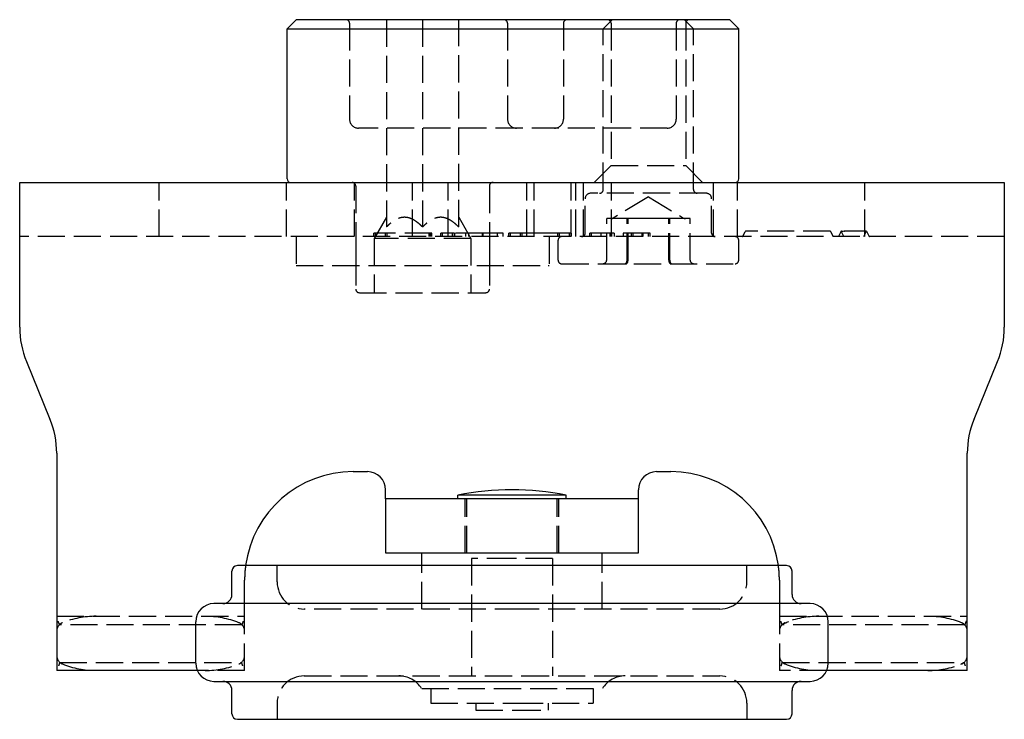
# Model space of a CAD drawing. Header units: millimetres. Extents: x -168 to 186, y -85 to 278.
# Tile 135 of 162: x 91 to 146, y 160 to 199. Entities that reach past the tile are written whole.
import ezdxf

# ---------------------------------------------------------------- set-up
doc = ezdxf.new("R2010")
doc.units = ezdxf.units.MM
doc.header["$LTSCALE"] = 10
doc.linetypes.add('ALLCAD_Strich', pattern=[0.2, 0.15, -0.05])
doc.layers.add('BESCH_KONT_sich_schn_grun_2d', color=10, linetype='Continuous')

msp = doc.modelspace()

# ---------------------------------------------------------------- linework, layer by layer
at = {"layer": 'BESCH_KONT_sich_schn_grun_2d', "linetype": 'Continuous'}
for p, q in [((106.315, 198.627), (105.815, 198.127)), ((130.315, 198.627), (106.315, 198.627)), ((130.315, 198.627), (130.815, 198.127)), ((105.815, 189.827), (105.815, 198.127)), ((105.815, 198.127), (130.815, 198.127)), ((130.815, 189.827), (130.815, 198.127)), ((91.015, 189.627), (145.515, 189.627)), ((91.015, 186.127), (91.015, 189.627)), ((145.515, 189.627), (145.515, 186.127)), ((91.015, 181.612), (91.015, 186.127)), ((145.515, 186.127), (145.515, 181.612)), ((91.389, 179.715), (92.691, 176.538)), ((143.839, 176.538), (145.141, 179.715)), ((93.065, 174.642), (93.065, 166.127)), ((143.465, 166.127), (143.465, 174.642)), ((109.465, 173.627), (110.265, 173.627)), ((126.265, 173.627), (127.065, 173.627)), ((111.265, 172.127), (111.265, 172.627)), ((115.265, 172.127), (115.265, 172.327)), ((121.265, 172.327), (115.265, 172.327)), ((121.265, 172.127), (121.265, 172.327)), ((125.265, 172.127), (125.265, 172.627)), ((111.265, 172.127), (111.265, 169.127)), ((125.265, 172.127), (111.265, 172.127)), ((125.265, 169.127), (125.265, 172.127)), ((111.265, 169.127), (125.265, 169.127)), ((113.265, 168.427), (113.265, 169.127)), ((123.265, 168.427), (123.265, 169.127)), ((103.083, 168.427), (103.065, 168.427)), ((133.465, 168.427), (103.083, 168.427)), ((102.765, 166.827), (102.765, 168.127)), ((133.765, 166.827), (133.765, 168.127)), ((101.784, 166.327), (101.765, 166.327)), ((134.765, 166.327), (101.784, 166.327)), ((93.065, 166.127), (93.065, 162.627)), ((143.465, 162.627), (143.465, 166.127)), ((100.765, 163.027), (100.765, 165.327)), ((135.765, 163.027), (135.765, 165.327)), ((100.848, 162.627), (93.065, 162.627)), ((143.465, 162.627), (135.682, 162.627)), ((101.765, 162.027), (101.784, 162.027)), ((101.784, 162.027), (134.765, 162.027)), ((102.765, 160.227), (102.765, 161.527)), ((133.765, 160.227), (133.765, 161.527)), ((103.065, 159.927), (103.083, 159.927)), ((103.083, 159.927), (133.465, 159.927))]:
    msp.add_line(p, q, dxfattribs=at)
at = {"layer": 'BESCH_KONT_sich_schn_grun_2d', "linetype": 'ALLCAD_Strich'}
for p, q in [((109.273, 198.427), (109.273, 193.127)), ((111.315, 198.627), (111.315, 187.16)), ((113.315, 198.627), (113.315, 187.16)), ((115.315, 187.16), (115.315, 198.627)), ((118.015, 198.427), (118.015, 193.127)), ((121.115, 198.427), (121.115, 193.127)), ((123.815, 198.627), (123.315, 198.127)), ((123.748, 198.427), (123.748, 190.56)), ((127.357, 198.427), (127.357, 193.127)), ((127.815, 198.627), (128.315, 198.127)), ((127.882, 198.427), (127.882, 190.56)), ((123.315, 189.227), (123.315, 198.127)), ((128.315, 189.227), (128.315, 198.127)), ((126.857, 192.627), (109.773, 192.627)), ((123.748, 190.56), (122.815, 189.627)), ((123.748, 190.56), (127.882, 190.56)), ((127.882, 190.56), (128.815, 189.627)), ((98.74, 186.627), (98.74, 189.627)), ((105.79, 186.627), (105.79, 189.627)), ((109.54, 186.627), (109.54, 189.627)), ((109.615, 189.427), (109.615, 183.727)), ((112.765, 186.627), (112.765, 189.627)), ((114.74, 186.627), (114.74, 189.627)), ((117.015, 189.427), (117.015, 183.727)), ((119.09, 186.627), (119.09, 189.627)), ((119.493, 186.627), (119.493, 189.627)), ((121.545, 186.627), (121.545, 189.627)), ((121.79, 186.627), (121.79, 189.627)), ((122.215, 186.627), (122.215, 189.627)), ((123.765, 186.627), (123.765, 189.627)), ((129.415, 186.627), (129.415, 189.627)), ((130.74, 186.627), (130.74, 189.627)), ((137.79, 186.627), (137.79, 189.627)), ((122.315, 186.827), (122.315, 188.727)), ((129.015, 189.027), (122.615, 189.027)), ((125.815, 188.829), (123.862, 187.656)), ((125.815, 188.829), (127.767, 187.656)), ((129.315, 186.827), (129.315, 188.727)), ((111.315, 187.696), (110.64, 186.527)), ((115.315, 187.696), (115.99, 186.527)), ((123.506, 185.327), (123.506, 187.627)), ((123.854, 187.627), (123.506, 187.627)), ((124.097, 187.627), (123.854, 187.627)), ((124.339, 187.627), (124.097, 187.627)), ((124.687, 187.627), (124.339, 187.627)), ((124.633, 185.327), (124.633, 187.627)), ((125.368, 187.627), (124.687, 187.627)), ((124.687, 185.327), (124.687, 187.627)), ((125.842, 187.627), (125.368, 187.627)), ((126.316, 187.627), (125.842, 187.627)), ((126.997, 187.627), (126.316, 187.627)), ((126.942, 185.327), (126.942, 187.627)), ((127.329, 187.627), (126.997, 187.627)), ((126.997, 185.327), (126.997, 187.627)), ((127.56, 187.627), (127.329, 187.627)), ((127.792, 187.627), (127.56, 187.627)), ((128.124, 187.627), (127.792, 187.627)), ((128.124, 185.327), (128.124, 187.627)), ((145.515, 186.627), (91.015, 186.627)), ((106.315, 186.627), (106.315, 185.027)), ((109.615, 186.627), (109.615, 185.027)), ((113.825, 186.827), (110.609, 186.827)), ((110.609, 186.627), (110.609, 186.827)), ((110.64, 186.527), (110.64, 183.527)), ((115.99, 186.527), (110.64, 186.527)), ((110.709, 186.627), (110.709, 186.827)), ((111.259, 186.627), (111.259, 186.827)), ((111.359, 186.627), (111.359, 186.827)), ((113.675, 186.627), (113.675, 186.827)), ((113.725, 186.627), (113.725, 186.827)), ((113.775, 186.627), (113.775, 186.827)), ((113.825, 186.627), (113.825, 186.827)), ((115.075, 186.827), (114.325, 186.827)), ((114.325, 186.627), (114.325, 186.827)), ((114.425, 186.627), (114.425, 186.827)), ((114.975, 186.627), (114.975, 186.827)), ((116.631, 186.827), (115.075, 186.827)), ((115.075, 186.627), (115.075, 186.827)), ((115.107, 186.627), (115.107, 186.827)), ((115.703, 186.627), (115.703, 186.827)), ((115.878, 186.627), (115.878, 186.827)), ((115.99, 186.527), (115.99, 183.527)), ((117.773, 186.827), (116.631, 186.827)), ((116.631, 186.627), (116.631, 186.827)), ((116.664, 186.627), (116.664, 186.827)), ((117.015, 186.627), (117.015, 185.027)), ((117.455, 186.627), (117.455, 186.827)), ((117.773, 186.627), (117.773, 186.827)), ((118.831, 186.827), (118.081, 186.827)), ((118.081, 186.627), (118.081, 186.827)), ((118.181, 186.627), (118.181, 186.827)), ((118.731, 186.627), (118.731, 186.827)), ((119.229, 186.827), (118.831, 186.827)), ((118.831, 186.627), (118.831, 186.827)), ((120.403, 186.827), (119.229, 186.827)), ((120.315, 186.627), (120.315, 185.027)), ((120.8, 186.827), (120.403, 186.827)), ((121.55, 186.827), (120.8, 186.827)), ((120.8, 186.627), (120.8, 186.827)), ((120.815, 185.327), (120.815, 186.427)), ((120.9, 186.627), (120.9, 186.827)), ((121.45, 186.627), (121.45, 186.827)), ((121.55, 186.627), (121.55, 186.827)), ((122.565, 186.627), (122.565, 186.827)), ((122.578, 186.827), (122.565, 186.827)), ((125.921, 186.827), (122.578, 186.827)), ((122.578, 186.627), (122.578, 186.827)), ((122.58, 186.627), (122.58, 186.827)), ((122.665, 186.627), (122.665, 186.827)), ((123.195, 186.627), (123.195, 186.827)), ((123.695, 186.627), (123.695, 186.827)), ((123.795, 186.627), (123.795, 186.827)), ((123.946, 186.627), (123.946, 186.827)), ((124.432, 186.627), (124.432, 186.827)), ((124.873, 186.627), (124.873, 186.827)), ((124.973, 186.627), (124.973, 186.827)), ((125.473, 186.627), (125.473, 186.827)), ((125.52, 186.627), (125.52, 186.827)), ((125.821, 186.627), (125.821, 186.827)), ((125.921, 186.627), (125.921, 186.827)), ((130.815, 185.327), (130.815, 186.427)), ((131.041, 186.633), (131.179, 186.91)), ((131.197, 186.927), (131.194, 186.927)), ((135.88, 186.927), (131.197, 186.927)), ((135.883, 186.927), (135.88, 186.927)), ((135.897, 186.91), (136.035, 186.633)), ((136.488, 186.927), (136.341, 186.633)), ((136.508, 186.927), (136.488, 186.927)), ((136.638, 186.627), (136.489, 186.927)), ((136.508, 186.927), (136.621, 186.922)), ((136.646, 186.927), (136.644, 186.927)), ((137.759, 186.927), (136.646, 186.927)), ((137.738, 186.627), (137.888, 186.927)), ((137.889, 186.927), (137.759, 186.927)), ((137.889, 186.927), (138.035, 186.633)), ((106.315, 185.027), (120.259, 185.027)), ((120.259, 185.027), (120.315, 185.027)), ((121.015, 185.127), (130.615, 185.127)), ((109.815, 183.527), (116.815, 183.527)), ((115.665, 169.127), (115.665, 172.127)), ((115.765, 169.127), (115.765, 172.127)), ((118.265, 172.117), (118.247, 172.127)), ((118.265, 172.117), (118.283, 172.127)), ((120.765, 169.127), (120.765, 172.127)), ((120.865, 169.127), (120.865, 172.127)), ((105.265, 167.527), (105.265, 168.427)), ((113.265, 166.027), (113.265, 168.427)), ((116.015, 168.827), (116.015, 162.327)), ((118.373, 168.827), (116.015, 168.827)), ((120.515, 168.827), (118.373, 168.827)), ((120.515, 168.827), (120.515, 162.327)), ((123.265, 166.027), (123.265, 168.427)), ((131.265, 167.527), (131.265, 168.427)), ((103.465, 166.127), (103.465, 167.627)), ((133.065, 167.627), (133.065, 166.127)), ((103.465, 162.627), (103.465, 166.127)), ((118.818, 166.027), (106.765, 166.027)), ((129.765, 166.027), (118.818, 166.027)), ((133.065, 166.127), (133.065, 162.627)), ((93.065, 165.627), (103.465, 165.627)), ((103.322, 165.152), (93.208, 165.152)), ((133.065, 165.627), (143.465, 165.627)), ((143.322, 165.152), (133.208, 165.152)), ((93.234, 163.077), (103.296, 163.077)), ((133.234, 163.077), (143.296, 163.077)), ((103.465, 162.627), (100.848, 162.627)), ((135.682, 162.627), (133.065, 162.627)), ((106.765, 162.327), (118.818, 162.327)), ((118.818, 162.327), (129.765, 162.327)), ((113.265, 161.627), (123.265, 161.627)), ((113.765, 161.627), (113.765, 160.827)), ((122.765, 161.627), (122.765, 160.827)), ((105.265, 160.827), (105.265, 159.927)), ((113.765, 160.827), (118.481, 160.827)), ((116.265, 160.827), (116.265, 160.427)), ((118.481, 160.827), (122.765, 160.827)), ((120.265, 160.827), (120.265, 160.427)), ((131.265, 160.827), (131.265, 159.927)), ((116.265, 160.427), (118.361, 160.427)), ((118.361, 160.427), (120.265, 160.427))]:
    msp.add_line(p, q, dxfattribs=at)
for centre, radius, start, end in [((109.073, 198.427), 0.2, 0, 90), ((117.815, 198.427), 0.2, 0, 90), ((121.315, 198.427), 0.2, 90, 180), ((123.548, 198.427), 0.2, 0, 90), ((127.557, 198.427), 0.2, 90, 180), ((128.082, 198.427), 0.2, 90, 180), ((109.773, 193.127), 0.5, 180, 270), ((118.515, 193.127), 0.5, 180, 270), ((120.615, 193.127), 0.5, 270, 0), ((126.857, 193.127), 0.5, 270, 0), ((109.415, 189.427), 0.2, 360, 90), ((117.215, 189.427), 0.2, 90, 180), ((123.115, 189.227), 0.2, 270, 0), ((128.515, 189.227), 0.2, 180, 270), ((122.615, 188.727), 0.3, 90, 180), ((129.015, 188.727), 0.3, 0, 90), ((123.759, 187.827), 0.2, 270, 301), ((127.87, 187.827), 0.2, 239, 270), ((121.015, 186.427), 0.2, 90, 180), ((122.115, 186.827), 0.2, 270, 0), ((129.515, 186.827), 0.2, 180, 270), ((130.615, 186.427), 0.2, 0, 90), ((131.032, 186.637), 0.01, 270, 333.5), ((136.044, 186.637), 0.01, 206.5, 270), ((136.332, 186.637), 0.01, 270, 333.5), ((138.044, 186.637), 0.01, 206.5, 270), ((121.015, 185.327), 0.2, 180, 270), ((130.615, 185.327), 0.2, 270, 0), ((109.815, 183.727), 0.2, 180, 270), ((116.815, 183.727), 0.2, 270, 0), ((109.465, 167.627), 6, 172.3377, 180), ((127.065, 167.627), 6, 0, 7.6623), ((106.765, 167.527), 1.5, 180, 270), ((129.765, 167.527), 1.5, 270, 0), ((93.565, 164.802), 0.5, 135.573, 180), ((93.565, 164.802), 0.5, 111.909, 135.573), ((95.244, 160.627), 5, 90, 111.909), ((101.286, 160.627), 5, 68.091, 90), ((102.965, 164.802), 0.5, 44.427, 68.091), ((102.965, 164.802), 0.5, 0, 44.427), ((133.565, 164.802), 0.5, 135.573, 180), ((133.565, 164.802), 0.5, 111.909, 128.2132), ((135.244, 160.627), 5, 90, 111.909), ((141.286, 160.627), 5, 68.091, 90), ((142.965, 164.802), 0.5, 51.7868, 68.091), ((142.965, 164.802), 0.5, 0, 44.427), ((93.565, 163.452), 0.5, 180, 228.5904), ((93.565, 163.452), 0.5, 228.5904, 248.091), ((95.244, 167.627), 5, 248.091, 270), ((101.286, 167.627), 5, 270, 291.909), ((102.965, 163.452), 0.5, 291.909, 311.4096), ((102.965, 163.452), 0.5, 311.4096, 0), ((133.565, 163.452), 0.5, 180, 228.5904), ((133.565, 163.452), 0.5, 235.2281, 248.091), ((135.244, 167.627), 5, 248.091, 270), ((141.286, 167.627), 5, 270, 291.909), ((142.965, 163.452), 0.5, 291.909, 304.7719), ((142.965, 163.452), 0.5, 311.4096, 0), ((106.765, 160.827), 1.5, 90, 180), ((111.996, 160.827), 1.5, 32.231, 90), ((124.534, 160.827), 1.5, 90, 147.769), ((129.765, 160.827), 1.5, 0, 90)]:
    msp.add_arc(centre, radius, start, end, dxfattribs=at)
at = {"layer": 'BESCH_KONT_sich_schn_grun_2d', "linetype": 'Continuous'}
for centre, radius, start, end in [((106.015, 189.827), 0.2, 180, 270), ((130.615, 189.827), 0.2, 270, 0), ((96.015, 181.612), 5, 180, 202.2936), ((140.515, 181.612), 5, 337.7064, 0), ((88.065, 174.642), 5, 0, 22.2936), ((148.465, 174.642), 5, 157.7064, 180), ((109.465, 167.627), 6, 90, 172.3377), ((110.265, 172.627), 1, 0, 90), ((126.265, 172.627), 1, 90, 180), ((127.065, 167.627), 6, 7.6623, 90), ((118.265, 157.477), 15.15, 78.5788, 101.4212), ((103.065, 168.127), 0.3, 90, 180), ((133.465, 168.127), 0.3, 0, 90), ((102.265, 166.827), 0.5, 270, 0), ((134.265, 166.827), 0.5, 180, 270), ((101.765, 165.327), 1, 90, 180), ((134.765, 165.327), 1, 0, 90), ((101.765, 163.027), 1, 180, 270), ((134.765, 163.027), 1, 270, 0), ((102.265, 161.527), 0.5, 0, 90), ((134.265, 161.527), 0.5, 90, 180), ((103.065, 160.227), 0.3, 180, 270), ((133.465, 160.227), 0.3, 270, 0)]:
    msp.add_arc(centre, radius, start, end, dxfattribs=at)
at = {"layer": 'BESCH_KONT_sich_schn_grun_2d', "linetype": 'ALLCAD_Strich'}
for centre, major_axis, ratio, start_param, end_param in [((131.188, 186.905), (0.011, 0.022), 0.407475, 0.47729, 1.570796), ((135.888, 186.905), (-0.011, 0.022), 0.407475, 4.712389, 5.805895), ((141.493, 186.713), (-5.005, 0.215), 0.000012, 0.089022, 0.230665), ((123.275, 185.327), (-0.231, 0), 0.866105, 1.570796, 3.141593), ((124.515, 185.327), (0, -0.2), 0.590856, 0, 1.570796), ((124.575, 185.327), (0, -0.2), 0.563738, 0, 1.570796), ((127.055, 185.327), (0, -0.2), 0.563738, 4.712389, 6.283185), ((127.115, 185.327), (0, -0.2), 0.590856, 4.712389, 6.283185), ((128.355, 185.327), (0.231, 0), 0.866105, 3.141593, 4.712389)]:
    msp.add_ellipse(centre, major_axis=major_axis, ratio=ratio, start_param=start_param, end_param=end_param, dxfattribs=at)
for points in [[(113.315, 187.16), (112.315, 188.16), (111.315, 187.16)], [(115.315, 187.16), (114.315, 188.16), (113.315, 187.16)]]:
    msp.add_rational_spline(points, [1.08483752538, 1.25266247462, 1.08483752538], degree=2, dxfattribs=at)
for points in [[(136.654, 186.932), (136.664, 186.936), (136.675, 186.943), (136.686, 186.952)], [(136.646, 186.927), (136.646, 186.927), (136.646, 186.927), (136.646, 186.927)]]:
    msp.add_open_spline(points, degree=3, dxfattribs=at)
for points, knots in [([(131.032, 186.627), (131.033, 186.627), (131.034, 186.627), (131.038, 186.628), (131.039, 186.629), (131.041, 186.632)], [0, 0, 0, 0, 0.00705427, 0.00705427, 0.02077853, 0.02077853, 0.02077853, 0.02077853]), ([(131.032, 186.627), (131.033, 186.627), (131.033, 186.627), (131.036, 186.628), (131.037, 186.628), (131.039, 186.63), (131.039, 186.63), (131.04, 186.631), (131.041, 186.632), (131.041, 186.632)], [0, 0, 0, 0, 0.00416265, 0.00416265, 0.0137519, 0.0137519, 0.01762281, 0.01762281, 0.02088041, 0.02088041, 0.02088041, 0.02088041]), ([(136.036, 186.632), (136.036, 186.632), (136.036, 186.631), (136.037, 186.63), (136.037, 186.63), (136.039, 186.629), (136.04, 186.628), (136.043, 186.627), (136.043, 186.627), (136.044, 186.627)], [0, 0, 0, 0, 0.0027696, 0.0027696, 0.00641251, 0.00641251, 0.01503237, 0.01503237, 0.02088508, 0.02088508, 0.02088508, 0.02088508]), ([(136.036, 186.632), (136.036, 186.632), (136.036, 186.631), (136.037, 186.63), (136.037, 186.63), (136.039, 186.629), (136.04, 186.628), (136.043, 186.627), (136.043, 186.627), (136.044, 186.627)], [0, 0, 0, 0, 0.00276961, 0.00276961, 0.00641251, 0.00641251, 0.01503237, 0.01503237, 0.02088508, 0.02088508, 0.02088508, 0.02088508]), ([(93.132, 165.352), (93.132, 165.351), (93.132, 165.351), (93.138, 165.335), (93.143, 165.32), (93.153, 165.292), (93.159, 165.278), (93.172, 165.241), (93.18, 165.22), (93.194, 165.186), (93.199, 165.173), (93.206, 165.156), (93.208, 165.152), (93.208, 165.152)], [-0.00022198, -0.00022198, -0.00022198, -0.00022198, 0, 0, 0.00469591, 0.00469591, 0.00938149, 0.00938149, 0.01756578, 0.01756578, 0.02512939, 0.02512939, 0.0323804, 0.0323804, 0.0323804, 0.0323804]), ([(103.322, 165.152), (103.322, 165.152), (103.324, 165.156), (103.331, 165.173), (103.336, 165.186), (103.35, 165.22), (103.358, 165.241), (103.371, 165.278), (103.377, 165.292), (103.387, 165.32), (103.392, 165.335), (103.398, 165.351), (103.398, 165.351), (103.398, 165.352)], [0, 0, 0, 0, 0.00723552, 0.00723552, 0.01478296, 0.01478296, 0.02294976, 0.02294976, 0.02762533, 0.02762533, 0.0323112, 0.0323112, 0.03253271, 0.03253271, 0.03253271, 0.03253271]), ([(133.132, 165.352), (133.132, 165.351), (133.132, 165.351), (133.138, 165.335), (133.143, 165.32), (133.153, 165.292), (133.159, 165.278), (133.172, 165.241), (133.18, 165.22), (133.194, 165.186), (133.199, 165.173), (133.206, 165.156), (133.208, 165.152), (133.208, 165.152)], [-0.00022198, -0.00022198, -0.00022198, -0.00022198, 0, 0, 0.00469591, 0.00469591, 0.00938149, 0.00938149, 0.01756578, 0.01756578, 0.02512939, 0.02512939, 0.0323804, 0.0323804, 0.0323804, 0.0323804]), ([(133.255, 165.194), (133.255, 165.194), (133.255, 165.194), (133.255, 165.195), (133.256, 165.195), (133.596, 165.339)], [-0.0000724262, -0.0000724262, -0.0000724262, -0.0000724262, 0, 0, 0.0000724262, 0.0000724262, 0.0000724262, 0.0000724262]), ([(143.274, 165.195), (143.274, 165.195), (143.275, 165.195), (143.296, 165.178), (143.305, 165.168), (143.317, 165.157), (143.321, 165.154), (143.322, 165.152), (143.322, 165.152), (143.322, 165.152)], [-0.01665105, -0.01665105, -0.01665105, -0.01665105, -0.01661142, -0.01661142, -0.00986461, -0.00986461, -0.00178143, -0.00178143, 0, 0, 0, 0]), ([(143.398, 165.352), (143.398, 165.351), (143.398, 165.351), (143.392, 165.335), (143.387, 165.32), (143.377, 165.292), (143.371, 165.278), (143.358, 165.241), (143.35, 165.22), (143.336, 165.186), (143.331, 165.173), (143.324, 165.156), (143.322, 165.152), (143.322, 165.152)], [-0.03253271, -0.03253271, -0.03253271, -0.03253271, -0.0323112, -0.0323112, -0.02762533, -0.02762533, -0.02294976, -0.02294976, -0.01478296, -0.01478296, -0.00723552, -0.00723552, 0, 0, 0, 0]), ([(93.234, 163.077), (93.234, 163.077), (93.233, 163.073), (93.226, 163.055), (93.221, 163.042), (93.209, 163.008), (93.202, 162.986), (93.189, 162.95), (93.185, 162.936), (93.176, 162.908), (93.171, 162.894), (93.166, 162.878), (93.166, 162.878), (93.166, 162.877)], [0, 0, 0, 0, 0.00733569, 0.00733569, 0.01493385, 0.01493385, 0.02304421, 0.02304421, 0.02757892, 0.02757892, 0.03212164, 0.03212164, 0.03234401, 0.03234401, 0.03234401, 0.03234401]), ([(103.364, 162.877), (103.364, 162.878), (103.364, 162.878), (103.359, 162.894), (103.354, 162.908), (103.345, 162.936), (103.341, 162.95), (103.328, 162.986), (103.321, 163.008), (103.309, 163.042), (103.304, 163.055), (103.297, 163.073), (103.296, 163.077), (103.296, 163.077)], [-0.00022277, -0.00022277, -0.00022277, -0.00022277, 0, 0, 0.0045508, 0.0045508, 0.00909358, 0.00909358, 0.01721837, 0.01721837, 0.02483005, 0.02483005, 0.03217879, 0.03217879, 0.03217879, 0.03217879]), ([(133.166, 162.877), (133.166, 162.878), (133.166, 162.878), (133.171, 162.894), (133.176, 162.908), (133.185, 162.936), (133.189, 162.95), (133.202, 162.986), (133.209, 163.008), (133.221, 163.042), (133.226, 163.055), (133.233, 163.073), (133.234, 163.077), (133.234, 163.077)], [-0.03234401, -0.03234401, -0.03234401, -0.03234401, -0.03212164, -0.03212164, -0.02757892, -0.02757892, -0.02304421, -0.02304421, -0.01493385, -0.01493385, -0.00733569, -0.00733569, 0, 0, 0, 0]), ([(133.28, 163.041), (133.28, 163.041), (133.28, 163.041), (133.264, 163.053), (133.252, 163.062), (133.239, 163.073), (133.236, 163.076), (133.234, 163.077), (133.234, 163.077), (133.234, 163.077)], [-0.01813412, -0.01813412, -0.01813412, -0.01813412, -0.01806833, -0.01806833, -0.00880516, -0.00880516, -0.00167567, -0.00167567, 0, 0, 0, 0]), ([(143.251, 163.042), (143.251, 163.042), (143.251, 163.042), (143.25, 163.041), (143.25, 163.041), (143.096, 162.964)], [-0.0000637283, -0.0000637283, -0.0000637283, -0.0000637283, 0, 0, 0.0000637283, 0.0000637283, 0.0000637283, 0.0000637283]), ([(143.364, 162.877), (143.364, 162.878), (143.364, 162.878), (143.359, 162.894), (143.354, 162.908), (143.345, 162.936), (143.341, 162.95), (143.328, 162.986), (143.321, 163.008), (143.309, 163.042), (143.304, 163.055), (143.297, 163.073), (143.296, 163.077), (143.296, 163.077)], [-0.00022277, -0.00022277, -0.00022277, -0.00022277, 0, 0, 0.0045508, 0.0045508, 0.00909358, 0.00909358, 0.01721837, 0.01721837, 0.02483005, 0.02483005, 0.03217879, 0.03217879, 0.03217879, 0.03217879])]:
    msp.add_open_spline(points, degree=3, knots=knots, dxfattribs=at)

doc.saveas('drawing.dxf')
